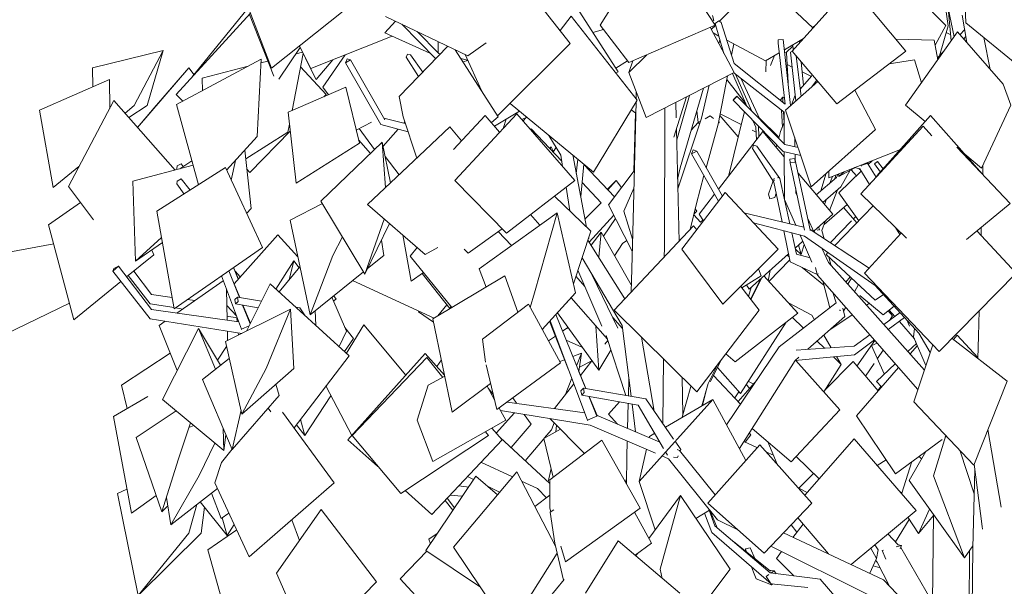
# Model space of a CAD drawing. Header units: millimetres. Extents: x 27350 to 76432, y -300 to 6935.
# Tile 25 of 43: x 68498 to 71152, y 1920 to 3447. Entities that reach past the tile are written whole.
import ezdxf

# ---------------------------------------------------------------- set-up
doc = ezdxf.new("R2010")
doc.units = ezdxf.units.MM
doc.header["$MEASUREMENT"] = 0
doc.layers.add('Nouveau_VRD _ Végétation.VRD', color=7, linetype='Continuous')

# ---------------------------------------------------------------- blocks, each defined once
blk = doc.blocks.new('Élément de coupe_71')
at = {"layer": 'Nouveau_VRD _ Végétation.VRD', "color": 7, "linetype": 'Continuous', "lineweight": 15}
for p, q in [((70372.8, 3432.8), (70260.6, 3604)), ((71048.9, 3438.6), (71042.2, 3596.8)), ((70149.1, 3570), (70063.1, 3432.8)), ((70580.5, 3362.8), (70739.6, 3539.6)), ((70886.9, 3362.8), (70739.6, 3539.6)), ((71051.3, 3386.2), (71038.5, 3459.7)), ((70140.2, 3331.6), (70063.1, 3432.8)), ((70140.2, 3331.6), (70372.8, 3432.8)), ((70424.1, 3304.9), (70359.5, 3427)), ((70373.3, 3436.7), (70383.1, 3444.6)), ((70396.7, 3356.7), (70373.3, 3436.7)), ((70383.1, 3444.6), (70389.4, 3439.9)), ((70424.1, 3329.3), (70389.4, 3439.9)), ((71191.3, 3322.2), (71048.9, 3438.6)), ((70885.9, 3216.9), (71026.4, 3415)), ((71148.7, 3273.3), (71026.4, 3415)), ((71114.1, 3313.4), (71097.4, 3399)), ((70542.9, 3383.9), (70543, 3393.1)), ((70561.2, 3219.9), (70542.9, 3383.9)), ((70543, 3393.1), (70556.5, 3393.9)), ((70576.4, 3216.2), (70556.5, 3393.9)), ((70962.9, 3392.1), (70859.8, 3395.2)), ((70972.8, 3339.4), (70962.9, 3392.1)), ((70140.3, 3304.9), (70188.8, 3352.7)), ((70575.8, 3360), (70581.1, 3362.1)), ((70590.6, 3228.6), (70575.8, 3360)), ((70700.7, 3220.3), (70580.5, 3362.8)), ((70604.4, 3240.7), (70591.2, 3350.1)), ((70700.7, 3220.3), (70886.9, 3362.8)), ((70140.3, 3304.9), (70151, 3336.2)), ((70561.5, 3219.7), (70424.1, 3329.3)), ((70842.1, 3328.5), (70910.3, 3339)), ((70928.8, 3277.4), (70910.3, 3339)), ((70186.7, 3183.9), (70140.3, 3304.9)), ((70186.7, 3183.9), (70424.1, 3304.9)), ((70558.7, 3198.5), (70422.8, 3304.3)), ((70562.4, 3203.9), (70649.9, 3280.5)), ((71169.7, 3216.9), (71148.7, 3273.3)), ((70421.5, 3230.8), (70430.5, 3239.9)), ((70431.6, 3241), (70422.5, 3231.9)), ((70430.5, 3239.9), (70431.6, 3241)), ((70561, 3110.9), (70431.6, 3241)), ((70804.7, 3151.9), (70749.4, 3257.5)), ((70422.5, 3231.9), (70421.5, 3230.8)), ((70556.6, 3091.9), (70421.5, 3230.8)), ((70939.1, 3172.9), (70885.9, 3216.9)), ((71090.8, 3047.5), (71169.7, 3216.9)), ((69671, 3013.8), (69838.2, 3194)), ((69994.8, 3013.8), (69838.2, 3194)), ((70559.1, 3112.8), (70558.7, 3198.5)), ((70631.6, 2997.3), (70562.4, 3203.9)), ((70809, 3026.4), (70953.5, 3189.2)), ((71093.2, 3031.1), (70953.5, 3189.2)), ((70765.5, 2978.3), (70933.5, 3160.5)), ((70956.5, 3134.8), (70933.5, 3160.5)), ((70381.8, 2990.3), (70501.3, 3146.1)), ((70559.3, 3077.5), (70501.3, 3146.1)), ((70631.6, 2997.3), (70804.7, 3151.9)), ((70473.2, 3100.5), (70476.3, 3109)), ((70476.3, 3109), (70484.8, 3106.7)), ((70547, 3019), (70484.8, 3106.7)), ((70596.3, 3102.7), (70561, 3110.9)), ((70587.7, 3104.7), (70587.2, 3129.8)), ((70313.6, 3096.3), (70309.2, 3085.8)), ((70309.2, 3085.8), (70323.1, 3093.2)), ((70382.1, 2958.4), (70309.2, 3085.8)), ((70323.1, 3093.2), (70313.6, 3096.3)), ((70392.3, 2971.8), (70323.1, 3093.2)), ((70531.3, 3009.2), (70473.2, 3100.5)), ((70603.5, 3081.4), (70556.6, 3091.9)), ((70559.9, 2962.7), (70559.2, 3091.3)), ((70588.4, 3071.9), (70588.1, 3084.8)), ((70679.3, 3021.2), (70872.1, 3097.5)), ((71168.4, 2951.7), (71024.4, 3103.7)), ((71090.8, 3047.5), (71045.9, 3084.6)), ((70588, 3073.7), (70574.5, 3071.9)), ((70574.5, 3071.9), (70575.3, 3061.4)), ((70575.3, 3061.4), (70588.7, 3063.2)), ((70613.6, 2880.6), (70575.3, 3061.4)), ((70588.7, 3063.2), (70588, 3073.7)), ((70628.9, 2880.8), (70588, 3073.7)), ((70767, 3052.4), (70768.3, 3054.9)), ((70768.3, 3054.9), (70770, 3055.5)), ((70771.8, 3056.1), (70785.1, 3060.7)), ((70785.1, 3060.7), (70783.2, 3062.3)), ((70785.1, 3060.7), (70783.5, 3057.6)), ((70784.4, 3058.9), (70784.2, 3058.9)), ((70806.9, 3023.2), (70784.4, 3058.9)), ((70802.3, 3058.5), (70809.7, 3064)), ((70803, 3060), (70802.3, 3058.5)), ((70818.3, 3036.9), (70802.3, 3058.5)), ((70810.4, 3065.5), (70803, 3060)), ((70809.7, 3064), (70810.4, 3065.5)), ((70825.6, 3045.1), (70810.4, 3065.5)), ((71093.9, 3030.3), (71094.5, 3055.6)), ((70689.8, 2923), (70596.5, 3033.4)), ((70679.3, 3021.2), (70679.7, 3040.3)), ((70706, 3024.5), (70749.8, 3048.4)), ((70706, 3024.5), (70720.9, 3037.7)), ((70706, 3024.5), (70706.4, 3031.9)), ((70763.1, 3045.3), (70748.6, 3048.6)), ((70762.5, 3043.6), (70759.7, 3046.1)), ((70762.5, 3043.6), (70763.3, 3045.1)), ((70763.9, 3044), (70762.5, 3043.6)), ((70788.6, 3003.4), (70763.1, 3045.3)), ((70809.5, 3026), (70809, 3026.4)), ((69810.1, 2872.3), (69671, 3013.8)), ((69810.1, 2872.3), (69994.8, 3013.8)), ((70528.8, 3013.1), (70516.8, 2977.6)), ((70530.8, 3018.8), (70530.1, 3017)), ((70530.8, 3018.8), (70532.5, 3019.3)), ((70532.3, 3013.4), (70530.8, 3018.8)), ((70553.3, 2902.4), (70531.3, 3009.2)), ((70540.5, 3021.4), (70543.8, 3022.3)), ((70543.8, 3022.3), (70544.2, 3020.8)), ((70574, 2897.4), (70547, 3019)), ((70283.5, 2828.9), (70399.5, 2981.3)), ((70330.2, 2923), (70371.5, 2976.9)), ((70542.7, 2828.9), (70399.5, 2981.3)), ((70520.6, 2964.7), (70516.8, 2977.6)), ((70537.4, 2979.5), (70533.6, 2968.2)), ((70590.2, 2980), (70589.9, 2992.2)), ((70594.5, 2970.9), (70590.2, 2980)), ((70888.7, 2858.3), (70765.5, 2978.3)), ((70533.6, 2968.2), (70520.6, 2964.7)), ((70590.2, 2893.5), (70559.9, 2962.7)), ((71050.5, 2854.8), (71168.4, 2951.7)), ((69736.5, 2775.9), (69946.7, 2926.6)), ((69886.2, 2711.4), (69946.7, 2926.6)), ((69996.3, 2711.4), (69946.7, 2926.6)), ((70341.8, 2905.6), (70330.2, 2923)), ((70612, 2888.2), (70450.4, 2927.1)), ((70638.6, 2877.1), (70689.8, 2923)), ((70694.8, 2838.4), (70799.2, 2945.5)), ((70613.6, 2863.7), (70475.8, 2900.1)), ((70639.9, 2874.3), (70622.4, 2911.5)), ((70100.9, 2664.7), (70314.9, 2891.4)), ((70323.1, 2880.9), (70314.9, 2891.4)), ((70575.4, 2794.7), (70558.2, 2878.3)), ((70592, 2815.8), (70579.4, 2872.7)), ((70633.9, 2793.6), (70601.9, 2866.8)), ((70787.8, 2777.7), (70628.7, 2881.6)), ((70629, 2879.1), (70628.9, 2880.8)), ((70775.5, 2764.1), (70874.3, 2872.3)), ((70870.6, 2868.3), (70859.3, 2887)), ((71184, 2764.1), (71078.6, 2878)), ((71089.6, 2866.1), (71090.1, 2887.4)), ((70588.4, 2832.1), (70609, 2850.6)), ((70804.5, 2731.1), (70613.6, 2863.7)), ((70393.6, 2680.4), (70283.5, 2828.9)), ((70393.6, 2680.4), (70542.7, 2828.9)), ((70465, 2721.5), (70570.9, 2816.5)), ((70628.7, 2805.5), (70592, 2815.8)), ((70678.2, 2792.9), (70660.1, 2831.4)), ((70671.8, 2814.9), (70676.7, 2819.9)), ((70804.5, 2691.4), (70671.8, 2814.9)), ((70647.8, 2761.1), (70575.4, 2794.7)), ((70936.8, 2503.2), (70678.2, 2792.9)), ((69755.4, 2726.8), (69736.5, 2775.9)), ((70497, 2757.2), (70489.8, 2776.2)), ((70647.8, 2761.1), (70643.6, 2779.5)), ((70651.5, 2762.3), (70647.8, 2761.1)), ((70649, 2759.3), (70648.1, 2761.2)), ((70977, 2553.2), (70775.5, 2764.1)), ((70977, 2553.2), (71184, 2764.1)), ((69611.9, 2641), (69806, 2757.1)), ((69841.4, 2658.8), (69806, 2757.1)), ((70444.4, 2725.1), (70497, 2757.2)), ((70919.1, 2450.5), (70649, 2759.3)), ((69874.4, 2672), (69886.2, 2711.4)), ((69906.8, 2612.4), (69996.3, 2711.4)), ((70491.3, 2664.7), (70441.8, 2728.4)), ((70465, 2721.5), (70457.3, 2733)), ((70921.9, 2602.7), (70804.5, 2731.1)), ((69745.9, 2586.1), (69869.8, 2680.4)), ((69955.9, 2522.3), (69869.8, 2680.4)), ((70804.5, 2691.4), (70826.9, 2706.6)), ((69053.4, 2579.7), (69228, 2666.9)), ((69163, 2507.3), (69228, 2666.9)), ((69237.1, 2507.3), (69228, 2666.9)), ((70323.1, 2444.1), (70100.9, 2664.7)), ((70323.1, 2444.1), (70491.3, 2664.7)), ((71082.5, 2594.1), (71084.3, 2662.5)), ((69664.3, 2390.1), (69611.9, 2641)), ((69977.6, 2504.1), (69926.8, 2634.5)), ((70028.9, 2368), (69928, 2635.8)), ((70023.9, 2453.1), (69943.2, 2652.6)), ((70907.9, 2592.6), (70910.6, 2615)), ((70952.8, 2550.5), (70921.9, 2602.7)), ((69097.3, 2384.6), (69053.4, 2579.7)), ((69745.9, 2586.1), (69753.9, 2524.5)), ((70940.9, 2515.4), (70907.9, 2592.6)), ((71159.6, 2473.2), (71011.5, 2588.3)), ((71015, 2585.6), (71025.1, 2597)), ((71081, 2536.9), (71025.1, 2597)), ((71080.9, 2534.3), (71082.5, 2594.1)), ((70898.1, 2546.5), (70917.9, 2569.3)), ((70908.1, 2417.9), (70959.8, 2571.3)), ((68991.2, 2478), (69063.5, 2534.7)), ((69784.7, 2396.6), (69955.9, 2522.3)), ((69097.3, 2384.6), (69163, 2507.3)), ((69097.3, 2384.6), (69237.1, 2507.3)), ((69784.7, 2396.6), (69755.3, 2517.6)), ((70024.5, 2453), (70004.4, 2501.1)), ((70753.8, 2380.2), (70866.7, 2510.4)), ((69071.3, 2289.1), (68991.2, 2478)), ((69599.8, 2462.8), (69644.2, 2486.4)), ((71070.5, 2247.3), (71159.6, 2473.2)), ((69197.7, 2434.2), (69188.8, 2464.9)), ((69599.8, 2462.8), (69569.8, 2367.9)), ((69664.3, 2390.1), (69767.6, 2466.8)), ((69778.2, 2423.1), (69758.1, 2459.7)), ((69775.1, 2436.1), (69760.9, 2454.6)), ((70018.1, 2454.1), (70011, 2447.4)), ((70011, 2447.4), (70013.2, 2435.9)), ((70013.2, 2435.9), (70020.3, 2442.5)), ((70020.3, 2442.5), (70018.1, 2454.1)), ((70186, 2425.7), (70018.1, 2454.1)), ((69071.3, 2289.1), (69197.7, 2434.2)), ((70021.5, 2387.7), (69812.6, 2417.1)), ((70165.5, 2408.3), (70013.2, 2435.9)), ((70054, 2378.6), (70032.2, 2432.4)), ((70054.5, 2381), (70033.2, 2432.3)), ((70167.9, 2202.9), (70366.6, 2424.1)), ((70261, 2317.2), (70186, 2425.7)), ((70238.7, 2349.5), (70366.6, 2424.1)), ((70455.9, 2259.3), (70366.6, 2424.1)), ((71070.5, 2247.3), (70908.1, 2417.9)), ((69071.3, 2289.1), (69095, 2394.9)), ((69808.6, 2367.9), (69790.4, 2400.9)), ((70036.3, 2354.9), (69794.3, 2393.9)), ((70233.8, 2292.2), (70165.5, 2408.3)), ((69611.9, 2257), (69569.8, 2367.9)), ((69611.9, 2257), (69808.6, 2367.9)), ((70028.9, 2368), (70054, 2378.6)), ((70030, 2366.5), (70028.9, 2368)), ((70224, 2309), (70052.7, 2381.8)), ((70054, 2378.6), (70054.3, 2378.2)), ((70858.8, 2223.9), (70753.8, 2380.2)), ((70211.7, 2279.3), (70036.3, 2354.9)), ((71144, 2133.6), (71108.1, 2342.7)), ((69927.5, 2207), (70067.1, 2314.3)), ((70170.6, 2130.9), (70067.1, 2314.3)), ((70195.1, 2321.2), (70195.9, 2324.5)), ((70195.9, 2324.5), (70210, 2332.8)), ((70280.1, 2289.5), (70265.1, 2311.2)), ((70858.8, 2223.9), (70984.8, 2316.3)), ((70961.8, 2218.2), (70994.5, 2327.1)), ((70993.1, 2322.4), (70996.6, 2325)), ((70167.9, 2202.9), (70187.8, 2289.6)), ((70244.8, 2273.6), (70239.5, 2282.6)), ((70277.2, 2286.3), (70270.2, 2289.3)), ((70373.3, 2167.2), (70277.2, 2286.3)), ((70278.3, 2285), (70280.1, 2289.5)), ((70353.2, 2144.9), (70493.6, 2301.3)), ((70633.8, 2144.9), (70493.6, 2301.3)), ((70895.6, 2205.8), (70940.6, 2283.9)), ((71071.4, 2169.4), (71032.8, 2286.9)), ((70247.5, 2263.9), (70229.5, 2271.6)), ((70379.5, 2099.4), (70247.5, 2263.9)), ((70260.9, 2268), (70271.3, 2267.8)), ((70271.3, 2267.8), (70273.1, 2272.2)), ((70929.2, 2264.1), (70922.5, 2270.6)), ((69668, 2026), (69838.2, 2229.2)), ((69943.2, 2027.2), (69838.2, 2229.2)), ((71067.6, 2023.7), (71073.1, 2234.9)), ((71092.7, 2081.3), (71071.3, 2249.4)), ((69927.5, 2207), (69927.6, 2130.9)), ((70211.2, 2072.9), (70167.9, 2202.9)), ((71044.8, 1997.5), (70895.6, 2205.8)), ((71044.8, 1997.5), (70961.8, 2218.2)), ((69886.8, 2135.7), (69927.6, 2165.8)), ((70193.9, 2049.5), (70279.1, 2164.9)), ((70224.7, 1966.9), (70279.1, 2164.9)), ((70413.8, 1966.9), (70279.1, 2164.9)), ((69930.3, 2121.3), (69927.6, 2130.9)), ((69928.2, 2119.8), (69937.7, 2126.9)), ((69969.1, 1986.2), (70170.6, 2130.9)), ((70320.8, 2103.6), (70358.1, 2126)), ((70505.1, 2010), (70353.2, 2144.9)), ((70372.2, 2083.1), (70356.9, 2125.2)), ((70378.4, 2077.9), (70359.7, 2124.1)), ((70505.1, 2010), (70633.8, 2144.9)), ((69928.2, 2119.8), (69941.1, 2036.4)), ((70200.9, 2036.4), (70155.9, 2120.3)), ((70363.7, 2065.1), (70344.6, 2117.8)), ((70436.1, 2071.3), (70379.5, 2099.4)), ((70521.5, 1956.3), (70372.2, 2083.1)), ((71093, 2074.2), (71092.7, 2081.3)), ((70523.8, 1927.3), (70363.7, 2065.1)), ((70827, 1938.3), (70556.7, 2064.1)), ((69817, 1804.8), (69668, 2026)), ((69964.1, 1936.6), (69941.1, 2036.4)), ((69969.1, 1986.2), (69957, 2028.3)), ((70023.2, 1901.6), (70111.7, 2042.7)), ((70277.3, 1901.6), (70111.7, 2042.7)), ((70156.9, 2004.2), (70200.9, 2036.4)), ((70522, 1960.9), (70421.9, 2040.9)), ((70454.6, 2021.1), (70467.5, 2024.1)), ((70455.9, 2013.7), (70454.6, 2021.1)), ((70457.6, 2012.4), (70454.6, 2021.1)), ((70480.9, 1993.7), (70467.5, 2024.1)), ((70785.9, 1897.8), (70522.6, 2028.4)), ((71044.8, 1997.5), (71067.8, 2029.1)), ((71062.4, 1631.9), (71067.6, 2023.7)), ((69817, 1804.8), (69947.3, 2009.5)), ((70159.1, 2002.3), (70164.8, 2009.9)), ((70230.2, 1941.7), (70224.7, 1966.9)), ((70267.2, 1772.6), (70413.8, 1966.9)), ((70471.6, 1971.8), (70471.3, 1972.5)), ((70476.3, 1958.1), (70471.3, 1972.5)), ((69924.4, 1888.1), (69966, 1939)), ((70483.8, 1940.7), (70476.3, 1958.1)), ((70525, 1924.2), (70483.8, 1940.7)), ((70510.2, 1946.6), (70517.9, 1952.1)), ((70520.9, 1930.4), (70510.2, 1946.6)), ((70532, 1962.4), (70518.4, 1963.7)), ((70635.4, 1942.6), (70521.5, 1956.3)), ((70523.3, 1956.1), (70532, 1962.4)), ((70532, 1962.4), (70537.2, 1954.4)), ((70635.4, 1942.6), (70655.6, 1940)), ((70748.3, 1833.6), (70655.6, 1940)), ((70970.5, 1786.5), (70827, 1938.3)), ((70525, 1924.2), (70521.9, 1928.9)), ((70623.1, 1917.4), (70523.8, 1927.3)), ((70528.7, 1926.8), (70525, 1924.2))]:
    blk.add_line(p, q, dxfattribs=at)
blk = doc.blocks.new('Élément de coupe_72')
at = {"layer": 'Nouveau_VRD _ Végétation.VRD', "color": 7, "linetype": 'Continuous', "lineweight": 15}
for p, q in [((70994.6, 3431.5), (70809.6, 3619.6)), ((70384.8, 3443.4), (70497.7, 3555.5)), ((70636.4, 3425), (70497.7, 3555.5)), ((70111.7, 3306.5), (69981.9, 3508.7)), ((71000.5, 3430.9), (70990, 3506.7)), ((69982.1, 3383), (69889.1, 3502.8)), ((71009.2, 3390.7), (71001, 3478.6)), ((71016.7, 3401.3), (71001, 3478.6)), ((69706, 3350), (69484.7, 3456.4)), ((69954.9, 3418.1), (69984.7, 3456.5)), ((70162.4, 3230.3), (69984.7, 3456.5)), ((70368.9, 3445.1), (70365.5, 3458.5)), ((69619.7, 3341.7), (69528.7, 3435.2)), ((70362.5, 3421.2), (70374.3, 3433)), ((70366, 3443.3), (70368.9, 3445.1)), ((70370.1, 3428.7), (70368.1, 3430.7)), ((70635.7, 3425.6), (70644, 3433.3)), ((70965.5, 3378.3), (70994.6, 3431.5)), ((70977.3, 3350), (71000.5, 3430.9)), ((69628.2, 3356.6), (69569.4, 3415.7)), ((70383, 3403.4), (70367.6, 3411.6)), ((71007.7, 3406.6), (70995.3, 3412.6)), ((71033, 3407.4), (71045.3, 3420.2)), ((71042.9, 3395.9), (71048.6, 3401.7)), ((69521.4, 3240.7), (69652.6, 3375.6)), ((69626.3, 3358.5), (69626.1, 3388.4)), ((69706, 3350), (69755.5, 3385.3)), ((69786.7, 3188), (69982.1, 3383)), ((70382.9, 3382.7), (70385.7, 3394.3)), ((70508.6, 3336.5), (70404.4, 3392)), ((70417, 3352), (70422.8, 3382.2)), ((70559.6, 3366.5), (70611, 3396.6)), ((70564.2, 3359.2), (70582.3, 3376)), ((70583.2, 3365.8), (70582, 3379.6)), ((70600.3, 3384.8), (70599.9, 3390.1)), ((71050.2, 3387.4), (71051, 3387.9)), ((69540.3, 3346.1), (69543.5, 3354.7)), ((69573.4, 3294.2), (69540.3, 3346.1)), ((69543.5, 3354.7), (69552, 3352.3)), ((69584.9, 3306), (69552, 3352.3)), ((69633, 3355.5), (69628.2, 3356.6)), ((69788.2, 3185.6), (69671.9, 3366.4)), ((69742.8, 3256.2), (69699, 3353.3)), ((70508.6, 3336.5), (70545.7, 3358.3)), ((70522.4, 3323.9), (70532.9, 3350.8)), ((70564.8, 3359.1), (70560.3, 3359.8)), ((70569.5, 3277.5), (70564.8, 3359.1)), ((70971.8, 3344.4), (70988.5, 3361.5)), ((68921.1, 3218.7), (69149.3, 3340.7)), ((69138.5, 3132.5), (69149.3, 3340.7)), ((69380.8, 3342), (69376.4, 3331.5)), ((69376.4, 3331.5), (69390.3, 3338.8)), ((69471.8, 3164.5), (69376.4, 3331.5)), ((69390.3, 3338.8), (69380.8, 3342)), ((69482.3, 3177.4), (69390.3, 3338.8)), ((69705.7, 3338.5), (69687, 3342.9)), ((69693.1, 3333.4), (69706.2, 3337.5)), ((70424.8, 3328.7), (70423.2, 3332.1)), ((70509.9, 3307.2), (70510.7, 3337.7)), ((70580.3, 3319.7), (70566.7, 3326.4)), ((70610.6, 3269.9), (70604.9, 3333.9)), ((70972.7, 3339.8), (70973.3, 3340.2)), ((70105.1, 3303.2), (70111.7, 3306.5)), ((70381, 3165.9), (70406.1, 3295.8)), ((70458.3, 3214.2), (70420, 3302.8)), ((70471.8, 3200.6), (70427.8, 3300.3)), ((70602, 3260.3), (70632.9, 3294.9)), ((70632.3, 3294.3), (70607.3, 3306.5)), ((70632.9, 3294.9), (70634.2, 3299.1)), ((69222.1, 3198.1), (69377.4, 3265.1)), ((69414.1, 3114.5), (69377.4, 3265.1)), ((70336, 3181.7), (70356.8, 3270.6)), ((70455.5, 3220.5), (70404.3, 3286.6)), ((70493.2, 3179.1), (70443.2, 3288.4)), ((70632.7, 3265.4), (70646.7, 3284.4)), ((69521.4, 3240.7), (69531.7, 3185.6)), ((70159.9, 3233.5), (70160.4, 3252.5)), ((70261.8, 3131.1), (70295.4, 3239.3)), ((70269.2, 3123.9), (70303.5, 3243.4)), ((70278.4, 3048), (70341.4, 3262.8)), ((70550.1, 3232.1), (70554.9, 3238.4)), ((70554.9, 3238.4), (70559.3, 3236.9)), ((70555.7, 3224.3), (70554.9, 3238.4)), ((70578.4, 3217.9), (70588.9, 3243.8)), ((68980.1, 3002.2), (68921.1, 3218.7)), ((70045.1, 3036.8), (69820.1, 3221.3)), ((70045.1, 3036.8), (70162.4, 3230.3)), ((70149.7, 2839.7), (70159.7, 3226)), ((70267.8, 3182.5), (70266.8, 3224.7)), ((70455.9, 3216.6), (70456.4, 3218.5)), ((70550.3, 3228.6), (70550.1, 3232.1)), ((69244, 3006.5), (69222.1, 3198.1)), ((69568.9, 3074.6), (69531.7, 3185.6)), ((69667.4, 3097.7), (69753.4, 3189.5)), ((69791.8, 3144), (69753.4, 3189.5)), ((69769.9, 3170), (69788.2, 3185.6)), ((69778.1, 3160.3), (69845.5, 3200.5)), ((69840.4, 3191.5), (69837.6, 3195.8)), ((69852, 3178.1), (69865, 3184.5)), ((70236, 2833.3), (70237.2, 3209.6)), ((70324.2, 3195.6), (70322.3, 3197.6)), ((70327.1, 3170.2), (70323.5, 3201.6)), ((70345.6, 3180.4), (70359.8, 3188.2)), ((70359.8, 3188.2), (70368.5, 3181.4)), ((70434.8, 3131.4), (70385.5, 3189.3)), ((70443.1, 3164.8), (70386.3, 3193.5)), ((70408.5, 3025.2), (70451.7, 3199.7)), ((70554, 3158.1), (70551.6, 3204)), ((70558.8, 3169.8), (70557.1, 3199.7)), ((69545.3, 3145.1), (69471.8, 3164.5)), ((69537.6, 3167.9), (69479.7, 3181.9)), ((69591.2, 3095.7), (69657.6, 3158.3)), ((69689.3, 3121.1), (69657.6, 3158.3)), ((70272.4, 2991.9), (70336, 3181.7)), ((70308.1, 3149.3), (70327.2, 3170.1)), ((70327.1, 3170.2), (70333.3, 3173.7)), ((70331.1, 3167), (70327.1, 3170.2)), ((70348.6, 3048.4), (70381, 3165.9)), ((70383.7, 3169.4), (70381.4, 3168.1)), ((70381.9, 3170.8), (70383.7, 3169.4)), ((70383.7, 3169.4), (70382.8, 3175.3)), ((70482.8, 3157.5), (70474.8, 3175.9)), ((70489.6, 3160.3), (70489.2, 3161.2)), ((70490.7, 3132.2), (70489.6, 3160.3)), ((70544.9, 3130.4), (70491.5, 3182.8)), ((70549.3, 3146.5), (70558.8, 3169.9)), ((69056.1, 3041.8), (69138.5, 3132.5)), ((69875.1, 3151.5), (69876.7, 3153.3)), ((69959.5, 3066), (69876.7, 3153.3)), ((69956.8, 3082.6), (69924.6, 3135.6)), ((70275.9, 2850), (70268.6, 3151.7)), ((70483.3, 3144.5), (70472.8, 3149.8)), ((70484.2, 3123.7), (70482.8, 3157.5)), ((70503.2, 3143.8), (70503, 3147)), ((70544.2, 3127.9), (70549.3, 3146.5)), ((69244, 3006.5), (69414.1, 3114.5)), ((69310.2, 2958.3), (69475.6, 3117.6)), ((69484.7, 2995.2), (69475.6, 3117.6)), ((69497.6, 3007.3), (69475.6, 3117.6)), ((70537.4, 3103.4), (70539.2, 3109.8)), ((69591.2, 3095.7), (69436.1, 2949.3)), ((69961.8, 3051.7), (69956.8, 3082.6)), ((70026.5, 2888.3), (69988.9, 3082.9)), ((69998.5, 3033.2), (70003.1, 3071.2)), ((70010.6, 2970.9), (70019.4, 3057.9)), ((70785.5, 3057.2), (70796.1, 3067.4)), ((68868.5, 2931.1), (69053, 3048.6)), ((69152.5, 2833.6), (69053, 3048.6)), ((70085.4, 2948.8), (70154.9, 3040.5)), ((70271.8, 3017.7), (70278.4, 3048)), ((70322.2, 2952.4), (70342.8, 3027.1)), ((70657.6, 2986.1), (70672.2, 3033.5)), ((70694.6, 3018), (70698.9, 3029)), ((70699.5, 3022.3), (70704.6, 3031.2)), ((70706, 2980.9), (70766.8, 3039.3)), ((70711.9, 2996.8), (70737.2, 3041.5)), ((70753.7, 3026.8), (70739.4, 3042.7)), ((68922.1, 3004.7), (68922.5, 3012.5)), ((68941.5, 2977.6), (68922.1, 3004.7)), ((68922.5, 3012.5), (68933.8, 3018.1)), ((68957.6, 2987.9), (68933.8, 3018.1)), ((70065.8, 2954.1), (70014.3, 3008.3)), ((70274.9, 2999.4), (70272.2, 3003.3)), ((70645.4, 2975.6), (70699.5, 3022.3)), ((70681.9, 3007.1), (70688.9, 3025)), ((69981.4, 2932.1), (69971, 2995.6)), ((70126.4, 2931.6), (70153.7, 2993.3)), ((70662.8, 2955), (70711.9, 2996.8)), ((70681.2, 2933.3), (70702.4, 2988.7)), ((70760.2, 2905.6), (70706, 2980.9)), ((69227.2, 2907.3), (69314.2, 2951.7)), ((69429, 2761.6), (69310.2, 2958.3)), ((69591.4, 2814.9), (69436.1, 2949.3)), ((70038.1, 2877.1), (69940.2, 2972)), ((70022.2, 2910.7), (70065.8, 2954.1)), ((70149.2, 2823.6), (70085.4, 2948.8)), ((70305.7, 2881.6), (70322.2, 2952.4)), ((70666.6, 2895.3), (70729, 2949)), ((70667.7, 2949.3), (70673.4, 2964)), ((68915.1, 2668.2), (68868.5, 2931.1)), ((69900.1, 2893.2), (69875.6, 2922.5)), ((70150.1, 2855.6), (70126.4, 2931.6)), ((70333.2, 2902.1), (70315.1, 2921.7)), ((70315.3, 2923), (70323.1, 2931.6)), ((70323.1, 2931.6), (70318.8, 2937.7)), ((70755.1, 2900.3), (70719.4, 2940.7)), ((69281.3, 2652.4), (69227.2, 2907.3)), ((69429, 2761.6), (69481.2, 2910.2)), ((69429, 2761.6), (69495.3, 2898.1)), ((70333.2, 2902.1), (70340.5, 2907.6)), ((70660.4, 2879.3), (70670.6, 2905.8)), ((70682.5, 2846.4), (70740.2, 2905.7)), ((70745.5, 2911.1), (70751.7, 2917.4)), ((69706.9, 2817.8), (69798.6, 2884)), ((69824, 2838.6), (69787.9, 2876.3)), ((69990.7, 2735.4), (70038.1, 2877.1)), ((70038.5, 2839.9), (70065.7, 2875)), ((70059.1, 2807.1), (70065.7, 2875)), ((70146.9, 2732.5), (70065.7, 2875)), ((70641.4, 2873.3), (70639.9, 2878.3)), ((70647.8, 2879.9), (70654.5, 2882)), ((70654.5, 2882), (70651.6, 2888.8)), ((70654.5, 2882), (70653.3, 2880.3)), ((70666.4, 2857), (70660.4, 2879.3)), ((69342.9, 2811.7), (69368.3, 2862.1)), ((69480, 2811.7), (69473.5, 2853.3)), ((70129.6, 2695.1), (70030.1, 2853.2)), ((70031.5, 2857.4), (70032.5, 2857.6)), ((70032.5, 2857.6), (70032.2, 2859.3)), ((70146.3, 2712.8), (70149.7, 2839.7)), ((70604.8, 2814.2), (70597.8, 2840.6)), ((70604.8, 2814.2), (70613.1, 2841.2)), ((68915.1, 2668.2), (69152.5, 2833.6)), ((69551.1, 2810.1), (69570.1, 2833.4)), ((69591.4, 2814.9), (69625.6, 2833.7)), ((69706.9, 2817.8), (69696.2, 2829.3)), ((70235.8, 2807.6), (70236, 2833.3)), ((70604.8, 2814.2), (70589.2, 2828.8)), ((70676.5, 2819.7), (70676.3, 2820.1)), ((69281.3, 2652.4), (69342.9, 2811.7)), ((69436.3, 2776.7), (69480, 2811.7)), ((69663.4, 2671.8), (69551.1, 2810.1)), ((70122.1, 2623.5), (70014.2, 2805.7)), ((70572.6, 2808.2), (70566.9, 2812.9)), ((70686, 2784.1), (70679.7, 2807.5)), ((68749.7, 2769.8), (68764.6, 2782.8)), ((68752.6, 2776.6), (68749.7, 2769.8)), ((68850.2, 2641.4), (68749.7, 2769.8)), ((68764.6, 2782.8), (68752.6, 2776.6)), ((68854, 2666.4), (68764.6, 2782.8)), ((69091, 2698.7), (69062, 2770.5)), ((69281.3, 2652.4), (69425.2, 2767.8)), ((70067.7, 2621.6), (70003.1, 2772.5)), ((70666, 2731.6), (70607, 2780)), ((69044.8, 2749.7), (69042.1, 2756.7)), ((69096.1, 2613.7), (69042.2, 2756.7)), ((69091.7, 2698.6), (69071.6, 2746.7)), ((69110.1, 2608.1), (69173.3, 2735.9)), ((69386.8, 2541.6), (69173.3, 2735.9)), ((70021.9, 2728.7), (69997.6, 2755.9)), ((70110.9, 2615.7), (70041.7, 2759.3)), ((70052.3, 2737.3), (70052.7, 2740.8)), ((70468.1, 2694.6), (70496.2, 2749.5)), ((70469.4, 2692.9), (70498.4, 2751.5)), ((70595.5, 2656.9), (70504.3, 2756.8)), ((70682.4, 2671.1), (70662.7, 2743.6)), ((70725.3, 2740.1), (70737.2, 2754.1)), ((70730.3, 2734.5), (70740.2, 2751.2)), ((70748.3, 2714.4), (70759.1, 2733.7)), ((70463.1, 2701), (70469.6, 2725.7)), ((70698.9, 2683.9), (70690.4, 2711.8)), ((69085.3, 2699.7), (69078.1, 2693.1)), ((69078.1, 2693.1), (69080.4, 2681.5)), ((69080.4, 2681.5), (69087.5, 2688.1)), ((69141, 2670.6), (69080.4, 2681.5)), ((69087.5, 2688.1), (69085.3, 2699.7)), ((69150, 2688.8), (69085.3, 2699.7)), ((69973.8, 2684.6), (69972.8, 2685.4)), ((69973.8, 2684.6), (69974.8, 2687.6)), ((70082.3, 2586.4), (69984.4, 2698.2)), ((70545.7, 2565.6), (70698.9, 2683.9)), ((70633.4, 2650.9), (70570.8, 2683.9)), ((69088.7, 2633.3), (68854, 2666.4)), ((69119.8, 2627.6), (69099.4, 2678.1)), ((69120.6, 2629.3), (69100.3, 2677.9)), ((69253.1, 2671.3), (69242.3, 2673.1)), ((69268.1, 2649.6), (69253.1, 2671.3)), ((69656.8, 2667.9), (69660.3, 2675.6)), ((70059, 2502.5), (69947.6, 2657.6)), ((70427.1, 2525.7), (70595.5, 2656.9)), ((70707.9, 2665), (70709.4, 2664.5)), ((70709.4, 2664.5), (70709.9, 2663.2)), ((70722.8, 2647.2), (70716.7, 2670)), ((70718.9, 2661.8), (70724.8, 2672.5)), ((70827.3, 2625.8), (70871.4, 2657.9)), ((69097, 2601.5), (68850.2, 2641.4)), ((70123.2, 2615.3), (70097, 2644.5)), ((70441.1, 2439.9), (70564, 2632.3)), ((70611.3, 2616.2), (70580.9, 2645.5)), ((70622.9, 2559.2), (70722.8, 2647.2)), ((70633.4, 2650.9), (70640.6, 2638.8)), ((70839.6, 2612.1), (70883.4, 2644.7)), ((68883.4, 2423.5), (68980.6, 2615.1)), ((69026.1, 2505.4), (68980.6, 2615.1)), ((69039.9, 2516.2), (68980.6, 2615.1)), ((69096.1, 2613.7), (69117.3, 2622.6)), ((69097.1, 2612.1), (69096.1, 2613.7)), ((69379.2, 2548.5), (69426.1, 2625.1)), ((69539.3, 2489.6), (69426.1, 2625.1)), ((69907.1, 2612), (69911.2, 2617.2)), ((69961.4, 2607.6), (69976.2, 2617.8)), ((70059, 2502.5), (70051.6, 2621.4)), ((70146.4, 2432.4), (70122.1, 2623.5)), ((69923.7, 2581.5), (69942.4, 2594.5)), ((70075.3, 2572.9), (70083.3, 2583.1)), ((70132.1, 2434.8), (70079.1, 2596.1)), ((70080.8, 2590.8), (70079.8, 2593.2)), ((70208.9, 2392.5), (70174.7, 2591.5)), ((70667.2, 2562.2), (70647.7, 2581.1)), ((70665.7, 2596.9), (70685.7, 2563.5)), ((70747.5, 2567.7), (70789.7, 2598.4)), ((70748.7, 2544.5), (70802.1, 2584.2)), ((69383.3, 2315.5), (69591.4, 2547.7)), ((69643.6, 2489.3), (69591.4, 2547.7)), ((70059, 2502.5), (70092.1, 2556.6)), ((70403.8, 2355.5), (70545.7, 2565.6)), ((70591.4, 2557), (70747.5, 2567.7)), ((69238.2, 2347.3), (69386.8, 2541.6)), ((69394.6, 2326.5), (69596.2, 2537.3)), ((69638.6, 2483.4), (69596.2, 2537.3)), ((69622.9, 2512.5), (69634.9, 2530.7)), ((70009.6, 2488.7), (70040.5, 2528.3)), ((70232, 2359), (70233.5, 2533)), ((70360.3, 2472.6), (70388.9, 2530.4)), ((70427.1, 2525.7), (70401.8, 2547.3)), ((70438.2, 2292), (70588.6, 2529)), ((70588.4, 2528.6), (70748.7, 2544.5)), ((70588.6, 2529), (70598.8, 2538)), ((70709.1, 2395.8), (70590, 2528.8)), ((70712.7, 2518.4), (70691.5, 2538.8)), ((70699.9, 2539.7), (70712.7, 2518.4)), ((70353.9, 2467.1), (70379.1, 2517.5)), ((70441.1, 2439.9), (70378.9, 2510.2)), ((70665.7, 2444.3), (70712.7, 2518.4)), ((70139.1, 2433.6), (70140.3, 2480.5)), ((70286.2, 2384.7), (70284.1, 2482.8)), ((70357.2, 2473.6), (70360.3, 2472.6)), ((70441.4, 2411.3), (70368.3, 2488.8)), ((70434.5, 2418.7), (70484.8, 2475.5)), ((70476, 2465.6), (70462.1, 2472.9)), ((69324.2, 2458.5), (69328.1, 2464.9)), ((69393.7, 2327.2), (69324.2, 2458.5)), ((69939.7, 2399.2), (69991.9, 2466.1)), ((70283.7, 2375.8), (70307.7, 2459.3)), ((70337.4, 2407.1), (70353.9, 2467.1)), ((70338.7, 2407.9), (70348.4, 2447.2)), ((69048.3, 2286.2), (68883.4, 2423.5)), ((69773.4, 2438.3), (69774.3, 2439.5)), ((70085.1, 2384.1), (70115.3, 2417.4)), ((70131.2, 2434.9), (70131.8, 2435.6)), ((68812.6, 2321.5), (68919.8, 2393.2)), ((69175.3, 2390.2), (69168.1, 2400.2)), ((69346.2, 2199.2), (69207.2, 2389.9)), ((70136.8, 2346), (70138.5, 2413.2)), ((70158.5, 2336.8), (70149.1, 2411.3)), ((70578.1, 2255.7), (70709.1, 2395.8)), ((69782.9, 2333.3), (69831.9, 2387.8)), ((70020.5, 2278.5), (69927, 2372.5)), ((70109.5, 2357.6), (70085.1, 2384.1)), ((68926.9, 2263.9), (68958.9, 2360.6)), ((68954.7, 2348), (68967.5, 2353.5)), ((69048.3, 2286.2), (69047.2, 2346.1)), ((69762.3, 2326.5), (69754, 2337)), ((69798.7, 2315.5), (69771, 2346.6)), ((70578.1, 2255.7), (70472.5, 2346)), ((68881.5, 2121.2), (68812.6, 2321.5)), ((69048.3, 2286.2), (69054.5, 2328.8)), ((69464.1, 2243.7), (69383.3, 2315.5)), ((69525.3, 2170.7), (69394.6, 2326.5)), ((69525.3, 2170.7), (69762.3, 2326.5)), ((69609.5, 2114.3), (69798.7, 2315.5)), ((69927.5, 2197.9), (69793.3, 2321.6)), ((70134.8, 2269.3), (70135.9, 2311.9)), ((70614.6, 2166.3), (70747.5, 2318.2)), ((70914.6, 2125.1), (70747.5, 2318.2)), ((68982.1, 2218.9), (69024.8, 2305.8)), ((69042.1, 2253.8), (69071, 2289.9)), ((68881.5, 2121.2), (68926.9, 2263.9)), ((70133.8, 2196.1), (70134.8, 2269.3)), ((69042.1, 2253.8), (69024.4, 2199.2)), ((69826.6, 2215.4), (69741.7, 2254.9)), ((68906.2, 2086.4), (68982.1, 2218.9)), ((69593, 2016.5), (69727.8, 2217.6)), ((69721.7, 2208.6), (69705.7, 2216.6)), ((69786.4, 2167.3), (69727.8, 2217.6)), ((69894.1, 2183.9), (69851.4, 2203.8)), ((70130.5, 2201.9), (70134, 2209.6)), ((68906.2, 2086.4), (69031.4, 2184.1)), ((69117, 1999.7), (69024.4, 2199.2)), ((69117, 1999.7), (69346.2, 2199.2)), ((69609.5, 2114.3), (69537.3, 2178.5)), ((69702.5, 2188.2), (69681.4, 2190.8)), ((69702.5, 2188.2), (69707.6, 2187.6)), ((69791.8, 2173.8), (69761, 2189.1)), ((69918, 2158.7), (69894.1, 2183.9)), ((68906.2, 2086.4), (68893.8, 2159.9)), ((69670.1, 2131.6), (69650.8, 2158.2)), ((69690.2, 2163), (69658.3, 2166.2)), ((69690.7, 2162.3), (69690.2, 2163)), ((68881.5, 2121.2), (68897.6, 2137.6)), ((70739.9, 1978.8), (70914.6, 2125.1)), ((70321.3, 2102.9), (70321.5, 2104)), ((70678.1, 2007.6), (70595.6, 2104.9)), ((70582.3, 2052.2), (70610.2, 2087.7)), ((70807.8, 1995.8), (70792.4, 2022.8)), ((70812.1, 2018.6), (70803.3, 2031.9)), ((70812.1, 2018.6), (70807.8, 1995.8)), ((69524.3, 1940.7), (69595.7, 2014.8)), ((69740.5, 1918.4), (69593, 2016.5)), ((70538, 1995.8), (70552.1, 2013.8)), ((70584.5, 1948.7), (70538, 1995.8)), ((70789.6, 1955.7), (70807.8, 1995.8)), ((69652.5, 1801.6), (69524.3, 1940.7))]:
    blk.add_line(p, q, dxfattribs=at)
blk = doc.blocks.new('Élément de coupe_73')
at = {"layer": 'Nouveau_VRD _ Végétation.VRD', "color": 7, "linetype": 'Continuous', "lineweight": 15}
for p, q in [((68920.6, 3246.2), (69120.5, 3465.1)), ((68963.6, 3293.2), (69111.6, 3476)), ((69177.4, 3316.9), (69117.2, 3473.6)), ((69183.7, 3295.4), (69118.1, 3461.6)), ((69177.4, 3316.9), (69374.9, 3473.6)), ((69511.6, 3443.4), (69482.6, 3411.9)), ((69283.3, 3315.6), (69502.6, 3403)), ((69604.2, 3357.6), (69482.6, 3411.9)), ((69197.3, 3286.8), (69254.4, 3372.1)), ((69283.3, 3315.6), (69252.3, 3376.3)), ((68694.6, 3317.6), (68884.9, 3364)), ((68806.9, 3216.4), (68884.9, 3364)), ((68842.1, 3216.4), (68884.9, 3364)), ((69232.8, 3202.7), (69262.3, 3356.7)), ((69243.2, 3355.5), (69260.6, 3360)), ((69375.5, 3352.3), (69315.5, 3265.2)), ((69672.5, 3365.5), (69673.3, 3365.7)), ((68695.4, 3266.1), (68694.6, 3317.6)), ((68816.3, 3157.1), (68954.6, 3317.6)), ((68861.1, 3209.5), (68954.6, 3317.6)), ((68968.3, 3299.1), (68954.6, 3317.6)), ((68990.1, 3289.8), (69114.4, 3322)), ((69148.8, 3330.9), (69167.7, 3335.9)), ((69324.7, 3246.2), (69255.3, 3320.5)), ((69297.8, 3286), (69269.2, 3343)), ((69297.8, 3286), (69342.9, 3339.4)), ((68551.7, 3203.3), (68740.7, 3285.9)), ((68741, 3207.7), (68740.7, 3285.9)), ((68991, 3256.1), (68990.1, 3289.8)), ((69330.4, 3244.8), (69315.5, 3265.2)), ((68938, 3227.8), (68920.6, 3246.2)), ((69318.2, 3239.5), (69324.7, 3246.2)), ((68630, 2998.2), (68752.5, 3229.4)), ((68917.6, 3042.2), (68752.5, 3229.4)), ((68782.8, 3195.1), (68806.9, 3216.4)), ((68792.9, 3183.6), (68842.1, 3216.4)), ((68588.3, 2995), (68551.7, 3203.3)), ((68816.2, 3157.2), (68861.1, 3209.5)), ((70158.9, 3195.5), (70146.9, 3204.8)), ((70153.8, 3039.1), (70157.9, 3196.3)), ((69221.6, 3144.3), (69225.8, 3166)), ((69405.5, 3149.8), (69446.7, 3171.5)), ((69533.6, 3168.9), (69536.3, 3171.9)), ((69107.9, 3072.1), (69221.6, 3144.3)), ((69119, 3035.6), (69227.9, 3147.1)), ((69454.5, 3097.3), (69413.3, 3153.9)), ((69477.7, 3106.6), (69518.6, 3152.1)), ((69443.6, 3086.8), (69411.9, 3123.6)), ((69521.1, 3029.6), (69483.3, 3078.8)), ((68922.1, 3045.2), (68922.5, 3053.1)), ((68922.5, 3053.1), (68933.8, 3058.6)), ((68939.3, 3051.6), (68933.8, 3058.6)), ((68588.3, 2995), (68658.3, 3051.7)), ((68923.1, 3043.7), (68922.1, 3045.2)), ((69119, 3035.6), (69110.8, 3044.2)), ((68697.1, 2908), (68630, 2998.2)), ((68576.5, 2894.3), (68662.5, 2954.4)), ((68644.4, 2638.8), (68576.5, 2894.3)), ((69076.3, 2735.5), (69194.1, 2868)), ((69248.1, 2808.6), (69194.1, 2868)), ((68469.4, 2821.1), (68590.2, 2842.9)), ((68786.6, 2754.2), (68859.8, 2813.6)), ((68859.8, 2813.6), (68854.5, 2826.4)), ((68854, 2706.9), (68805.8, 2769.7)), ((69087.8, 2748.4), (69074.8, 2779.5)), ((69087.4, 2748), (69074.8, 2779.4)), ((69093, 2754.2), (69079, 2769.5)), ((68644.4, 2638.8), (68771.5, 2741.9)), ((68850.2, 2681.9), (68790.9, 2757.6)), ((69615.4, 2643.1), (69395.7, 2744.1)), ((68909.6, 2699.1), (68854, 2706.9)), ((69055.7, 2712.3), (69057.9, 2714.8)), ((68458, 2599.2), (68632.5, 2683.8)), ((68914.5, 2671.5), (68850.2, 2681.9)), ((68970.6, 2690.5), (68951, 2693.2)), ((69351.6, 2695), (69344.3, 2702.9)), ((69344.7, 2688.6), (69351.6, 2695)), ((68937.9, 2667.7), (68918.8, 2670.8)), ((69082.5, 2649.6), (69056.5, 2677.5)), ((69573.1, 2660.1), (69574.3, 2662)), ((69613.7, 2632.3), (69573.1, 2660.1)), ((69625.7, 2649.3), (69649.3, 2679.3)), ((70844.8, 2656.5), (70847.8, 2658.7)), ((69084.6, 2644), (69057.2, 2648.5)), ((69084.5, 2633.9), (69083.5, 2644.2)), ((69088.1, 2597.1), (69087.5, 2603.1)), ((68773, 2462.4), (68904.3, 2548.9)), ((68788.5, 2399.8), (68773, 2462.4)), ((70425.5, 2428.2), (70436.7, 2444.9)), ((68751.2, 2377.9), (68843.5, 2432.2)), ((68799.4, 2117.2), (68751.2, 2377.9)), ((70454.1, 2309.1), (70468.9, 2328.2)), ((70468.9, 2328.2), (70464.6, 2333.7)), ((70875.8, 2171.5), (70903.3, 2256.6)), ((70133.3, 2197), (70133.4, 2208.4)), ((68761.7, 2170.6), (68787.4, 2182.2)), ((68818, 1895.4), (68761.7, 2170.6)), ((68799.4, 2117.2), (68866.6, 2164.8)), ((69041.6, 2102.9), (69015.4, 2171.6)), ((69665.8, 2125.2), (69644.8, 2151.8)), ((70875.8, 2171.5), (70871, 2175.5)), ((68954.4, 2063.5), (68976.2, 2141.1)), ((69057.5, 2056.9), (68984.9, 2147.8)), ((68987.2, 2063.5), (68996.5, 2133.3)), ((69190.8, 1955.4), (69310.9, 2127.2)), ((69460, 1932.7), (69310.9, 2127.2)), ((70921.1, 2062.9), (70950.9, 2128.6)), ((69041.6, 2102.9), (69062.2, 2117.7)), ((69057.5, 2056.9), (69044.1, 2104.6)), ((69253, 2044.3), (69232.2, 2100)), ((70859, 2040), (70896, 2100.8)), ((70921.1, 2062.9), (70892.3, 2106.4)), ((70921.1, 2062.9), (70961.5, 2111.2)), ((69005.2, 2018.7), (69083.3, 2072.3)), ((69057.5, 2056.9), (69076.5, 2086.9)), ((68818, 1895.4), (68954.4, 2063.5)), ((68818, 1895.4), (68987.2, 2063.5)), ((69079.2, 1757.4), (69005.2, 2018.7)), ((69281.4, 1749.8), (69190.8, 1955.4)), ((69281.4, 1749.8), (69460, 1932.7))]:
    blk.add_line(p, q, dxfattribs=at)
blk = doc.blocks.new('Élément de coupe_75')
at = {"layer": 'Nouveau_VRD _ Végétation.VRD', "color": 7, "linetype": 'Continuous', "lineweight": 15}
blk.add_line((71061.2, 3067.3), (71052.9, 3078.8), dxfattribs=at)
blk = doc.blocks.new('Élément de coupe_76')
at = {"layer": 'Nouveau_VRD _ Végétation.VRD', "color": 7, "linetype": 'Continuous', "lineweight": 15}
for p, q in [((70043.6, 3412.5), (70071.9, 3421.2)), ((70105.5, 3316.3), (70136.5, 3336.4)), ((69779.4, 3158.6), (69779.5, 3161.1)), ((69801.3, 3154.2), (69809.9, 3179.3)), ((69855.1, 3174.6), (69863.7, 3183.9)), ((69122, 2939), (69105.3, 3096)), ((69926.5, 3100.8), (69931, 3104.6)), ((69928.3, 3098.8), (69931, 3104.6)), ((69936.8, 3092.1), (69931, 3104.6)), ((69936, 3090.8), (69944.1, 3103.6)), ((68803.5, 3012.1), (68965.8, 3054.9)), ((68929.9, 3045.5), (68962.5, 3066.9)), ((69068.5, 3015.1), (69079.9, 3068)), ((70101.7, 2970.2), (70019.3, 3057)), ((68811, 2796.2), (68803.5, 3012.1)), ((68977.6, 3000.6), (68979.5, 3004.5)), ((70082.5, 2990.4), (70106.5, 3014.3)), ((70083.5, 2989.3), (70106.5, 3014.3)), ((70120.5, 2995.1), (70106.5, 3014.3)), ((69110.1, 2925.1), (69122, 2939)), ((70033.4, 2848), (70100, 2920.2)), ((70104.5, 2911.3), (70072.1, 2863.8)), ((69553.7, 2742.8), (69531.1, 2867.2)), ((68811, 2796.2), (68881, 2860.2)), ((68811, 2796.2), (68883.5, 2846.5)), ((70123.3, 2843.8), (70101.9, 2811.4)), ((70123.3, 2843.8), (70134.8, 2851.9)), ((69189.2, 2721.5), (69237.6, 2797.7)), ((69225, 2746.5), (69237.6, 2797.7)), ((69251.9, 2778.9), (69237.6, 2797.7)), ((70517.7, 2742.2), (70574.3, 2800)), ((69197.8, 2713.6), (69253.9, 2781.3)), ((69553.7, 2742.8), (69586.7, 2766.3)), ((69657.4, 2669), (69583.2, 2763.8)), ((68922.2, 2656.8), (69047.1, 2743.7)), ((69057.4, 2637.7), (69055.5, 2721.4)), ((69379.5, 2607.6), (69340, 2699.5)), ((70825.5, 2652.3), (70763.2, 2704.3)), ((70780.8, 2678), (70788.5, 2683.2)), ((69296.8, 2623.5), (69295, 2663.3)), ((70825.5, 2652.3), (70855.7, 2675.1)), ((70857.4, 2647.7), (70842.3, 2665)), ((68874.1, 2623.3), (68890.7, 2634.8)), ((70684.8, 2613.8), (70742.5, 2652.4)), ((70910.1, 2587.5), (70869.3, 2634.2)), ((70896.5, 2621.6), (70889.3, 2638.3)), ((68923.3, 2502.1), (68874.1, 2623.3)), ((69058.8, 2582.4), (69058.2, 2607.8)), ((69359.3, 2566.6), (69379.5, 2607.6)), ((69398.1, 2587.8), (69375.1, 2617.9)), ((69978.3, 2614.8), (69974.3, 2616.5)), ((69373.9, 2553.3), (69398.1, 2587.8)), ((70013.9, 2565.3), (69971, 2583.8)), ((70892.3, 2553), (70915.5, 2574.9)), ((70908.2, 2595.2), (70907.9, 2596.1)), ((70915, 2574.5), (70912.8, 2581.2)), ((69031.6, 2530), (69056.3, 2566.6)), ((69989, 2539.4), (70012.4, 2548.4)), ((69999.1, 2514.4), (70012.4, 2548.4)), ((70005.3, 2499.1), (70012.4, 2548.4)), ((69954, 2525.9), (69967.2, 2531)), ((70007, 2510.7), (70040.3, 2528)), ((70668.7, 2449.1), (70744.5, 2526.3)), ((70811.8, 2447.1), (70744.5, 2526.3)), ((70807.9, 2472.7), (70858, 2520.3)), ((69968.3, 2435.8), (69986.2, 2481.5)), ((70821.3, 2458.1), (70807.9, 2472.7)), ((69974.2, 2443.4), (69972.9, 2447.5)), ((70678.9, 2459.5), (70677.2, 2462.4)), ((69267.2, 2326.5), (69337.3, 2433.8)), ((69837.5, 2413.6), (69827.4, 2428)), ((69267.2, 2326.5), (69255.4, 2369.7)), ((69876.9, 2357.2), (69858.5, 2383.6)), ((69267.2, 2326.5), (69244.7, 2355.8)), ((69822.9, 2294.3), (69876.9, 2357.2)), ((69910.8, 2318.6), (69955.9, 2343.5)), ((69912.2, 2319.4), (69931.7, 2342.5)), ((69931.7, 2342.5), (69938.8, 2360.6)), ((69943.8, 2336.8), (69945.5, 2353.9)), ((69861.2, 2259), (69911, 2317.9)), ((69936.7, 2214.1), (69910.8, 2318.6)), ((70486.9, 2293.8), (70450.2, 2310.9)), ((70540, 2249.5), (70514.7, 2310)), ((70529.8, 2273.9), (70509.9, 2283.1)), ((70652.8, 2210), (70591.2, 2269.8)), ((70809.9, 2246.1), (70833.5, 2261.6)), ((69923.2, 2201.9), (69930.8, 2238)), ((70598.1, 2184.7), (70637.9, 2224.5)), ((70639.8, 2222.7), (70637.2, 2223.8)), ((70621, 2173.6), (70598.3, 2184.9)), ((70958.3, 1877.5), (70961.5, 2113.8)), ((70593.1, 2066), (70577.8, 2086.1)), ((69601.1, 2047.6), (69623.7, 2062.3)), ((69605.4, 2034.9), (69601.1, 2047.6)), ((70866.5, 2032.1), (70838.7, 2061.5)), ((70822.8, 2017.2), (70826.3, 2018.1)), ((70833.2, 1993.9), (70822.8, 2017.2)), ((70860.9, 2026.8), (70875.2, 2030.4)), ((70875.2, 2030.4), (70866.4, 2032.3)), ((70875.2, 2030.4), (70871.6, 2021.2)), ((70970.2, 1856.9), (70873.1, 2025.1)), ((70809.7, 1985.4), (70805.5, 1990.6)), ((71056.1, 1678.5), (71058.4, 2016.2)), ((70817.5, 1970), (70798.8, 1975.8)), ((70841.5, 1922.9), (70809.7, 1985.4))]:
    blk.add_line(p, q, dxfattribs=at)
blk = doc.blocks.new('Élément de coupe_77')
at = {"layer": 'Nouveau_VRD _ Végétation.VRD', "color": 7, "linetype": 'Continuous', "lineweight": 15}
for p, q in [((70516.1, 2744), (70521.1, 2771.9)), ((70851.3, 2649.3), (70839.2, 2662.7)), ((70842.4, 2636.8), (70851.3, 2649.3)), ((70755, 2514.1), (70803.7, 2582.4)), ((70794.8, 2569.2), (70809.5, 2575.8)), ((70828.8, 2492.6), (70794.6, 2569.7)), ((70810.3, 2534.3), (70825.9, 2557)), ((70777.8, 2487.1), (70801.3, 2521.2)), ((70465.8, 2454), (70456.5, 2464.2)), ((70811.3, 2447.7), (70820, 2459.5))]:
    blk.add_line(p, q, dxfattribs=at)

msp = doc.modelspace()

# ---------------------------------------------------------------- block references
at = {"layer": 'Nouveau_VRD _ Végétation.VRD', "lineweight": 0}
for name in ['Élément de coupe_75', 'Élément de coupe_72', 'Élément de coupe_76', 'Élément de coupe_73', 'Élément de coupe_77', 'Élément de coupe_71']:
    msp.add_blockref(name, (0, 0), dxfattribs=at)

doc.saveas('drawing.dxf')
